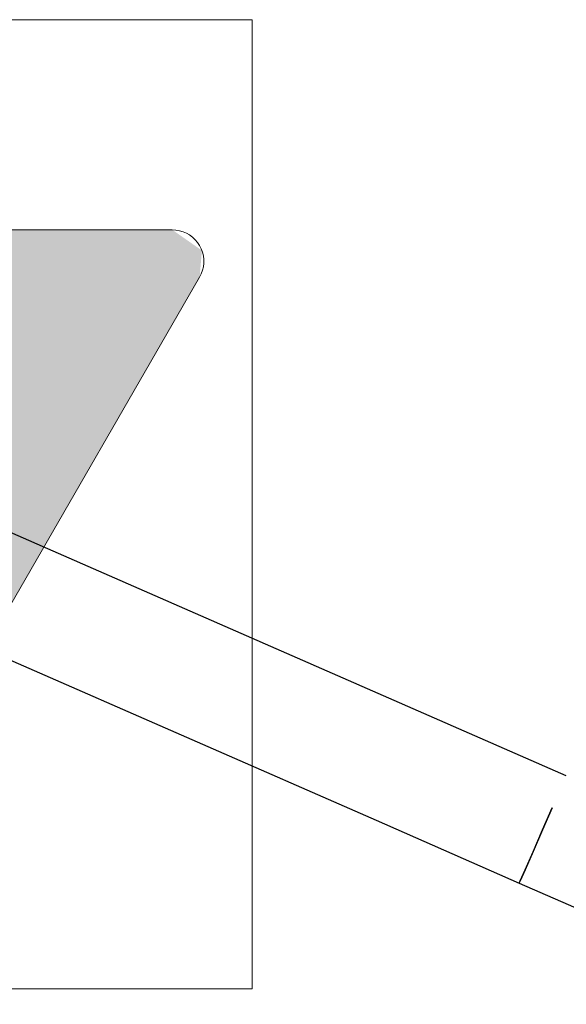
# Model space of a CAD drawing. Header units: millimetres. Extents: x 4480191 to 4481199, y -30324204 to -30323479.
# Tile 248 of 256: x 4480200.09 to 4480200.298, y -30323746.79 to -30323746.415. Entities that reach past the tile are written whole.
import ezdxf

# ---------------------------------------------------------------- set-up
doc = ezdxf.new("R2010")
doc.units = ezdxf.units.MM
doc.layers.add('EL-Condutos ARC (Teto)', color=150, linetype='Continuous', lineweight=25)
doc.layers.add('EL-Tomadas', color=150, linetype='Continuous', lineweight=20)

msp = doc.modelspace()

# ---------------------------------------------------------------- hatches: boundary and pattern name
at = {"layer": 'EL-Tomadas', "linetype": 'Continuous'}
msp.add_hatch(color=150, dxfattribs=at).paths.add_polyline_path([(4480200.01689, -30323746.75809), (4480200.15848, -30323746.51284), (4480200.15936, -30323746.50274), (4480200.14808, -30323746.49484), (4480199.86483, -30323746.49471), (4480199.85443, -30323746.5007), (4480199.85443, -30323746.51271), (4480199.9961, -30323746.75809), (4480200.00649, -30323746.76409)])

# ---------------------------------------------------------------- linework, layer by layer
at = {"layer": 'EL-Condutos ARC (Teto)'}
for p, q in [((4480200.29806, -30323746.70294), (4480200.08536, -30323746.60969)), ((4480200.08536, -30323746.65834), (4480200.22564, -30323746.71984)), ((4480200.29273, -30323746.71511), (4480200.28906, -30323746.72347)), ((4480200.28906, -30323746.72348), (4480200.29272, -30323746.71512)), ((4480200.22564, -30323746.71984), (4480200.28017, -30323746.74375)), ((4480200.28906, -30323746.72347), (4480200.2854, -30323746.7318)), ((4480200.2854, -30323746.73181), (4480200.28906, -30323746.72348)), ((4480200.2854, -30323746.7318), (4480200.28239, -30323746.73867)), ((4480200.28239, -30323746.73868), (4480200.2854, -30323746.73181)), ((4480200.28239, -30323746.73867), (4480200.28053, -30323746.7429)), ((4480200.28054, -30323746.7429), (4480200.28239, -30323746.73868)), ((4480200.28017, -30323746.74375), (4480200.28054, -30323746.7429)), ((4480200.28017, -30323746.74375), (4480200.54392, -30323746.85953)), ((4480200.28053, -30323746.7429), (4480200.28028, -30323746.74348))]:
    msp.add_line(p, q, dxfattribs=at)
at = {"layer": 'EL-Tomadas'}
for p, q in [((4480199.86483, -30323746.49471), (4480200.14808, -30323746.49484)), ((4480200.15848, -30323746.51284), (4480200.01689, -30323746.75809))]:
    msp.add_line(p, q, dxfattribs=at)
for points in [[(4480200.17848, -30323746.78409), (4480200.17848, -30323746.41478), (4480199.83443, -30323746.41478), (4480199.83443, -30323746.78409), (4480200.17848, -30323746.78409)], [(4480200.15848, -30323746.51284), (4480200.1591, -30323746.5116), (4480200.15958, -30323746.51028), (4480200.1599, -30323746.50893), (4480200.16006, -30323746.50754), (4480200.16006, -30323746.50615), (4480200.1599, -30323746.50476), (4480200.15958, -30323746.5034), (4480200.1591, -30323746.50209), (4480200.15848, -30323746.50084), (4480200.15771, -30323746.49968), (4480200.15681, -30323746.49861), (4480200.1558, -30323746.49765), (4480200.15468, -30323746.49682), (4480200.15347, -30323746.49612), (4480200.15219, -30323746.49557), (4480200.15085, -30323746.49517), (4480200.14948, -30323746.49492), (4480200.14808, -30323746.49484)]]:
    msp.add_lwpolyline(points, dxfattribs=at)

doc.saveas('drawing.dxf')
